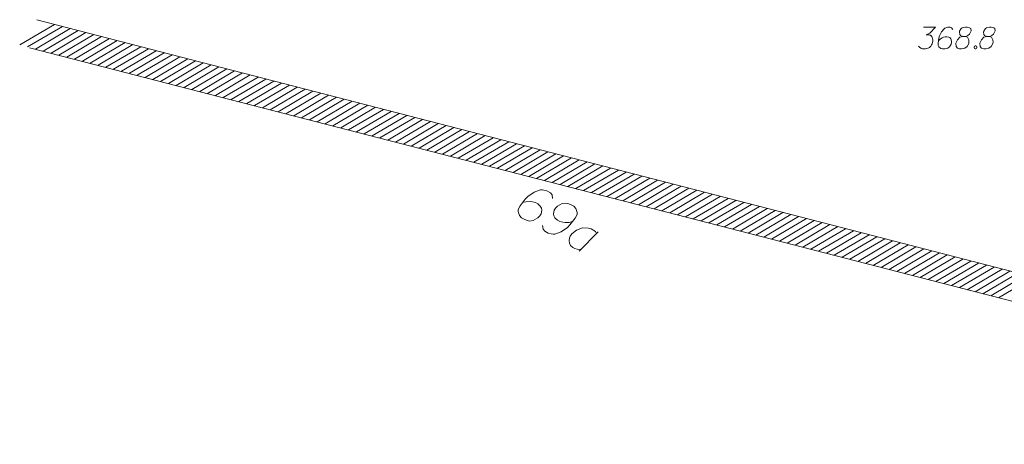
# Model space of a CAD drawing. Header units: millimetres. Extents: x 460 to 2266, y 622 to 2169.
# Tile 18 of 95: x 1937 to 1971, y 1856 to 1871. Entities that reach past the tile are written whole.
import ezdxf

# ---------------------------------------------------------------- set-up
doc = ezdxf.new("R2010")
doc.units = ezdxf.units.MM
doc.layers.add('#zakres', color=7, linetype='Continuous', lineweight=18)
doc.layers.add('#zmodyfikowane', color=7, linetype='Continuous', lineweight=18)
doc.layers.add('GEPADR_O', color=7, linetype='Continuous', lineweight=18, true_color=0x0a0909)

# ---------------------------------------------------------------- blocks, each defined once
blk = doc.blocks.new('*U49')
at = {"layer": 'GEPADR_O', "color": 7, "linetype": 'ByBlock', "lineweight": 18}
blk.add_line((5555252.183, 5636210.066), (5555251.524, 5636209.401), dxfattribs=at)
at = {"layer": 'GEPADR_O', "color": 7, "linetype": 'ByBlock', "lineweight": 18, "flags": 128}
blk.add_lwpolyline([(5555252.126, 5636210.008), (5555252.091, 5636210.085), (5555251.947, 5636210.169), (5555251.852, 5636210.201), (5555251.649, 5636210.205), (5555251.432, 5636210.126), (5555251.279, 5636209.998), (5555251.221, 5636209.918), (5555251.19, 5636209.845), (5555251.181, 5636209.771), (5555251.193, 5636209.673), (5555251.228, 5636209.596), (5555251.311, 5636209.525), (5555251.384, 5636209.494), (5555251.457, 5636209.463), (5555251.581, 5636209.459)], dxfattribs=at)

msp = doc.modelspace()

# ---------------------------------------------------------------- linework, layer by layer
at = {"layer": '#zakres', "color": 134, "linetype": 'Continuous', "lineweight": 18}
for p, q in [((1937.026, 1869.912), (1938.232, 1870.623)), ((1937.618, 1870.786), (1990.79, 1857.061)), ((1937.297, 1869.842), (1938.503, 1870.553)), ((1937.568, 1869.772), (1938.774, 1870.483)), ((1937.839, 1869.702), (1939.045, 1870.413)), ((1938.11, 1869.632), (1939.316, 1870.343)), ((1938.381, 1869.562), (1939.587, 1870.273)), ((1938.653, 1869.492), (1939.859, 1870.203)), ((1938.924, 1869.422), (1940.13, 1870.133)), ((1939.195, 1869.352), (1940.401, 1870.063)), ((1939.466, 1869.282), (1940.672, 1869.993)), ((1937.368, 1869.818), (1990.54, 1856.093)), ((1939.737, 1869.212), (1940.943, 1869.923)), ((1940.008, 1869.142), (1941.214, 1869.853)), ((1940.279, 1869.072), (1941.485, 1869.783)), ((1940.55, 1869.002), (1941.756, 1869.713)), ((1940.822, 1868.932), (1942.027, 1869.643)), ((1941.093, 1868.862), (1942.299, 1869.573)), ((1941.364, 1868.792), (1942.57, 1869.503)), ((1941.635, 1868.722), (1942.841, 1869.433)), ((1941.906, 1868.652), (1943.112, 1869.363)), ((1942.177, 1868.582), (1943.383, 1869.293)), ((1942.448, 1868.512), (1943.654, 1869.223)), ((1942.719, 1868.442), (1943.925, 1869.153)), ((1942.99, 1868.372), (1944.196, 1869.083)), ((1943.262, 1868.302), (1944.467, 1869.013)), ((1943.533, 1868.232), (1944.739, 1868.943)), ((1943.804, 1868.162), (1945.01, 1868.873)), ((1944.075, 1868.092), (1945.281, 1868.803)), ((1944.346, 1868.022), (1945.552, 1868.733)), ((1944.617, 1867.952), (1945.823, 1868.663)), ((1944.888, 1867.882), (1946.094, 1868.593)), ((1945.159, 1867.812), (1946.365, 1868.523)), ((1945.43, 1867.742), (1946.636, 1868.453)), ((1945.702, 1867.672), (1946.908, 1868.383)), ((1945.973, 1867.602), (1947.179, 1868.314)), ((1946.244, 1867.532), (1947.45, 1868.244)), ((1946.515, 1867.462), (1947.721, 1868.174)), ((1946.786, 1867.392), (1947.992, 1868.104)), ((1947.057, 1867.322), (1948.263, 1868.034)), ((1947.328, 1867.252), (1948.534, 1867.964)), ((1947.599, 1867.183), (1948.805, 1867.894)), ((1947.87, 1867.113), (1949.076, 1867.824)), ((1948.142, 1867.043), (1949.348, 1867.754)), ((1948.413, 1866.973), (1949.619, 1867.684)), ((1948.684, 1866.903), (1949.89, 1867.614)), ((1948.955, 1866.833), (1950.161, 1867.544)), ((1949.226, 1866.763), (1950.432, 1867.474)), ((1949.497, 1866.693), (1950.703, 1867.404)), ((1949.768, 1866.623), (1950.974, 1867.334)), ((1950.039, 1866.553), (1951.245, 1867.264)), ((1950.31, 1866.483), (1951.516, 1867.194)), ((1950.582, 1866.413), (1951.788, 1867.124)), ((1950.853, 1866.343), (1952.059, 1867.054)), ((1951.124, 1866.273), (1952.33, 1866.984)), ((1951.395, 1866.203), (1952.601, 1866.914)), ((1951.666, 1866.133), (1952.872, 1866.844)), ((1951.937, 1866.063), (1953.143, 1866.774)), ((1952.208, 1865.993), (1953.414, 1866.704)), ((1952.479, 1865.923), (1953.685, 1866.634)), ((1952.751, 1865.853), (1953.956, 1866.564)), ((1953.022, 1865.783), (1954.228, 1866.494)), ((1953.293, 1865.713), (1954.499, 1866.424)), ((1953.564, 1865.643), (1954.77, 1866.354)), ((1953.835, 1865.573), (1955.041, 1866.284)), ((1954.106, 1865.503), (1955.312, 1866.214)), ((1954.377, 1865.433), (1955.583, 1866.144)), ((1954.648, 1865.363), (1955.854, 1866.074)), ((1954.919, 1865.293), (1956.125, 1866.004)), ((1955.191, 1865.223), (1956.396, 1865.934)), ((1955.462, 1865.153), (1956.668, 1865.864)), ((1955.733, 1865.083), (1956.939, 1865.794)), ((1956.004, 1865.013), (1957.21, 1865.724)), ((1956.275, 1864.943), (1957.481, 1865.654)), ((1956.546, 1864.873), (1957.752, 1865.584)), ((1956.817, 1864.803), (1958.023, 1865.514)), ((1957.088, 1864.733), (1958.294, 1865.444)), ((1957.359, 1864.663), (1958.565, 1865.374)), ((1957.631, 1864.593), (1958.836, 1865.304)), ((1957.902, 1864.523), (1959.108, 1865.234)), ((1958.173, 1864.453), (1959.379, 1865.164)), ((1958.444, 1864.383), (1959.65, 1865.094)), ((1958.715, 1864.313), (1959.921, 1865.024)), ((1958.986, 1864.243), (1960.192, 1864.954)), ((1959.257, 1864.173), (1960.463, 1864.884)), ((1959.528, 1864.103), (1960.734, 1864.814)), ((1959.799, 1864.033), (1961.005, 1864.744)), ((1960.071, 1863.963), (1961.277, 1864.674)), ((1960.342, 1863.893), (1961.548, 1864.604)), ((1960.613, 1863.823), (1961.819, 1864.534)), ((1960.884, 1863.753), (1962.09, 1864.464)), ((1961.155, 1863.683), (1962.361, 1864.394)), ((1961.426, 1863.613), (1962.632, 1864.325)), ((1961.697, 1863.543), (1962.903, 1864.255)), ((1961.968, 1863.473), (1963.174, 1864.185)), ((1962.239, 1863.403), (1963.445, 1864.115)), ((1962.511, 1863.333), (1963.717, 1864.045)), ((1962.782, 1863.263), (1963.988, 1863.975)), ((1963.053, 1863.194), (1964.259, 1863.905)), ((1963.324, 1863.124), (1964.53, 1863.835)), ((1963.595, 1863.054), (1964.801, 1863.765)), ((1963.866, 1862.984), (1965.072, 1863.695)), ((1964.137, 1862.914), (1965.343, 1863.625)), ((1964.408, 1862.844), (1965.614, 1863.555)), ((1964.679, 1862.774), (1965.885, 1863.485)), ((1964.951, 1862.704), (1966.157, 1863.415)), ((1965.222, 1862.634), (1966.428, 1863.345)), ((1965.493, 1862.564), (1966.699, 1863.275)), ((1965.764, 1862.494), (1966.97, 1863.205)), ((1966.035, 1862.424), (1967.241, 1863.135)), ((1966.306, 1862.354), (1967.512, 1863.065)), ((1966.577, 1862.284), (1967.783, 1862.995)), ((1966.848, 1862.214), (1968.054, 1862.925)), ((1967.12, 1862.144), (1968.325, 1862.855)), ((1967.391, 1862.074), (1968.597, 1862.785)), ((1967.662, 1862.004), (1968.868, 1862.715)), ((1967.933, 1861.934), (1969.139, 1862.645)), ((1968.204, 1861.864), (1969.41, 1862.575)), ((1968.475, 1861.794), (1969.681, 1862.505)), ((1968.746, 1861.724), (1969.952, 1862.435)), ((1969.017, 1861.654), (1970.223, 1862.365)), ((1969.288, 1861.584), (1970.494, 1862.295)), ((1969.56, 1861.514), (1970.765, 1862.225)), ((1969.831, 1861.444), (1971.037, 1862.155)), ((1970.102, 1861.374), (1971.308, 1862.085)), ((1970.373, 1861.304), (1971.579, 1862.015)), ((1970.644, 1861.234), (1971.85, 1861.945)), ((1970.915, 1861.164), (1972.121, 1861.875))]:
    msp.add_line(p, q, dxfattribs=at)
at = {"layer": '#zmodyfikowane', "color": 7, "linetype": 'Continuous', "lineweight": 18, "flags": 128}
for points in [[(1968.312, 1870.526), (1968.726, 1870.526), (1968.531, 1870.325), (1968.401, 1870.26), (1968.507, 1870.26), (1968.531, 1870.255), (1968.542, 1870.249), (1968.554, 1870.243), (1968.566, 1870.237), (1968.59, 1870.219), (1968.601, 1870.201), (1968.613, 1870.184), (1968.619, 1870.166), (1968.631, 1870.125), (1968.637, 1870.089), (1968.637, 1870.071), (1968.637, 1870.048), (1968.631, 1870.012), (1968.625, 1869.989), (1968.619, 1869.965), (1968.613, 1869.947), (1968.607, 1869.936), (1968.601, 1869.924), (1968.596, 1869.912), (1968.584, 1869.894), (1968.566, 1869.871), (1968.548, 1869.853), (1968.537, 1869.841), (1968.519, 1869.829), (1968.501, 1869.818), (1968.478, 1869.806), (1968.466, 1869.8), (1968.424, 1869.788), (1968.389, 1869.782), (1968.365, 1869.776), (1968.324, 1869.776), (1968.277, 1869.782), (1968.259, 1869.788), (1968.241, 1869.794), (1968.224, 1869.8), (1968.206, 1869.812), (1968.188, 1869.823), (1968.159, 1869.847), (1968.141, 1869.871)], [(1969.334, 1870.443), (1969.286, 1870.508), (1969.233, 1870.526), (1969.151, 1870.526), (1969.092, 1870.503), (1969.056, 1870.491), (1969.027, 1870.473), (1968.932, 1870.367), (1968.867, 1870.225), (1968.85, 1870.148), (1968.826, 1869.977), (1968.826, 1869.888), (1968.85, 1869.853), (1968.897, 1869.806), (1968.915, 1869.794), (1968.974, 1869.776), (1969.05, 1869.776), (1969.109, 1869.788), (1969.151, 1869.8), (1969.21, 1869.847), (1969.269, 1869.942), (1969.286, 1870.001), (1969.286, 1870.048), (1969.257, 1870.125), (1969.233, 1870.154), (1969.192, 1870.178), (1969.121, 1870.195), (1969.068, 1870.195), (1969.003, 1870.178), (1968.962, 1870.16), (1968.891, 1870.113), (1968.855, 1870.083), (1968.838, 1870.066)], [(1969.67, 1870.201), (1969.753, 1870.201), (1969.777, 1870.207), (1969.847, 1870.237), (1969.901, 1870.284), (1969.96, 1870.396), (1969.954, 1870.479), (1969.912, 1870.508), (1969.83, 1870.526), (1969.771, 1870.526), (1969.658, 1870.508), (1969.623, 1870.479), (1969.564, 1870.39), (1969.558, 1870.361), (1969.57, 1870.272), (1969.594, 1870.237), (1969.67, 1870.201), (1969.576, 1870.178), (1969.487, 1870.089), (1969.44, 1870.001), (1969.434, 1869.971), (1969.44, 1869.859), (1969.493, 1869.8), (1969.564, 1869.776), (1969.635, 1869.776), (1969.747, 1869.806), (1969.83, 1869.859), (1969.883, 1869.965), (1969.889, 1870.001), (1969.883, 1870.095), (1969.836, 1870.178), (1969.753, 1870.201)], [(1970.503, 1870.201), (1970.586, 1870.201), (1970.609, 1870.207), (1970.68, 1870.237), (1970.733, 1870.284), (1970.792, 1870.396), (1970.786, 1870.479), (1970.745, 1870.508), (1970.662, 1870.526), (1970.603, 1870.526), (1970.491, 1870.508), (1970.456, 1870.479), (1970.397, 1870.39), (1970.391, 1870.361), (1970.403, 1870.272), (1970.426, 1870.237), (1970.503, 1870.201), (1970.408, 1870.178), (1970.32, 1870.089), (1970.273, 1870.001), (1970.267, 1869.971), (1970.273, 1869.859), (1970.326, 1869.8), (1970.397, 1869.776), (1970.467, 1869.776), (1970.58, 1869.806), (1970.662, 1869.859), (1970.715, 1869.965), (1970.721, 1870.001), (1970.715, 1870.095), (1970.668, 1870.178), (1970.586, 1870.201)], [(1970.101, 1869.877), (1970.131, 1869.877), (1970.149, 1869.865), (1970.166, 1869.841), (1970.166, 1869.812), (1970.149, 1869.788), (1970.131, 1869.776), (1970.101, 1869.776), (1970.084, 1869.788), (1970.066, 1869.812), (1970.066, 1869.841), (1970.084, 1869.865), (1970.101, 1869.877)]]:
    msp.add_lwpolyline(points, dxfattribs=at)
at = {"layer": 'GEPADR_O', "color": 7, "linetype": 'Continuous', "lineweight": 18, "flags": 128}
for points in [[(1955.474, 1864.595), (1955.461, 1864.728), (1955.399, 1864.798), (1955.28, 1864.867), (1955.175, 1864.882), (1955.114, 1864.895), (1955.056, 1864.894), (1954.831, 1864.82), (1954.619, 1864.67), (1954.529, 1864.574), (1954.352, 1864.347), (1954.278, 1864.219), (1954.282, 1864.148), (1954.311, 1864.041), (1954.327, 1864.009), (1954.397, 1863.934), (1954.508, 1863.87), (1954.603, 1863.837), (1954.672, 1863.82), (1954.797, 1863.838), (1954.961, 1863.925), (1955.036, 1863.996), (1955.075, 1864.064), (1955.097, 1864.199), (1955.088, 1864.261), (1955.048, 1864.33), (1954.961, 1864.415), (1954.884, 1864.459), (1954.775, 1864.488), (1954.701, 1864.497), (1954.559, 1864.488), (1954.484, 1864.475), (1954.443, 1864.465)], [(1955.13, 1863.668), (1955.144, 1863.535), (1955.206, 1863.465), (1955.325, 1863.396), (1955.43, 1863.38), (1955.491, 1863.368), (1955.548, 1863.369), (1955.773, 1863.443), (1955.986, 1863.593), (1956.075, 1863.689), (1956.252, 1863.916), (1956.326, 1864.043), (1956.322, 1864.114), (1956.293, 1864.222), (1956.278, 1864.254), (1956.208, 1864.329), (1956.097, 1864.393), (1956.002, 1864.425), (1955.932, 1864.443), (1955.808, 1864.424), (1955.644, 1864.337), (1955.569, 1864.267), (1955.529, 1864.199), (1955.508, 1864.063), (1955.517, 1864.001), (1955.557, 1863.933), (1955.644, 1863.848), (1955.721, 1863.803), (1955.829, 1863.775), (1955.904, 1863.765), (1956.045, 1863.774), (1956.121, 1863.787), (1956.161, 1863.798)]]:
    msp.add_lwpolyline(points, dxfattribs=at)

# ---------------------------------------------------------------- block references
at = {"layer": 'GEPADR_O', "color": 7, "linetype": 'Continuous', "lineweight": 18}
msp.add_blockref('*U49', (-5553295.135, -5634346.623), dxfattribs=at)

doc.saveas('drawing.dxf')
